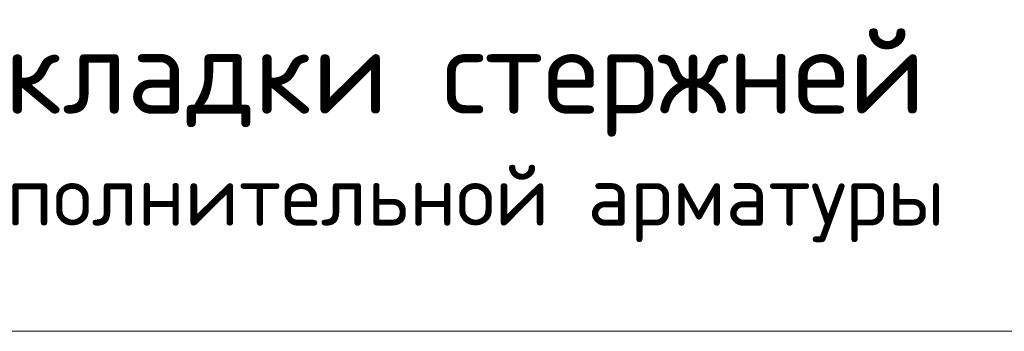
# Model space of a CAD drawing. Header units: metres. Extents: x -38 to 97, y -15 to 21.
# Tile 174 of 216: x 76.523 to 77.134, y 8.472 to 8.665. Entities that reach past the tile are written whole.
import ezdxf

# ---------------------------------------------------------------- set-up
doc = ezdxf.new("R2010")
doc.units = ezdxf.units.M

msp = doc.modelspace()

# ---------------------------------------------------------------- linework, layer by layer
at = {"color": 7, "linetype": 'Continuous', "lineweight": 13, "transparency": 33554687}
msp.add_line((86.41979, 8.47171), (67.91979, 8.47171), dxfattribs=at)

# ---------------------------------------------------------------- texts
at = {"color": 7, "linetype": 'Continuous', "lineweight": 13, "transparency": 33554687, "insert": (76.64119, 8.65893), "char_height": 0.0525, "width": 1.2320438, "attachment_point": 2, "line_spacing_factor": 0.963855}
msp.add_mtext('\\A1;{\\fISOCPEUR|i0|b0;\\H0.052500;\\W1.000000;\\C7;Схема раскладки стержней}\\P{\\fISOCPEUR|i0|b0;\\H0.037500;\\W1.000000;\\C7;фоновой и дополнительной арматуры}\\P', dxfattribs=at)
msp.add_mtext('\\A1;{\\fISOCPEUR|i0|b0;\\H0.052500;\\W1.000000;\\C7;Схема раскладки стержней}\\P{\\fISOCPEUR|i0|b0;\\H0.037500;\\W1.000000;\\C7;фоновой и дополнительной арматуры}\\P', dxfattribs=at)
msp.add_mtext('\\A1;{\\fISOCPEUR|i0|b0;\\H0.052500;\\W1.000000;\\C7;Схема раскладки стержней}\\P{\\fISOCPEUR|i0|b0;\\H0.037500;\\W1.000000;\\C7;фоновой и дополнительной арматуры}\\P', dxfattribs=at)

doc.saveas('drawing.dxf')
